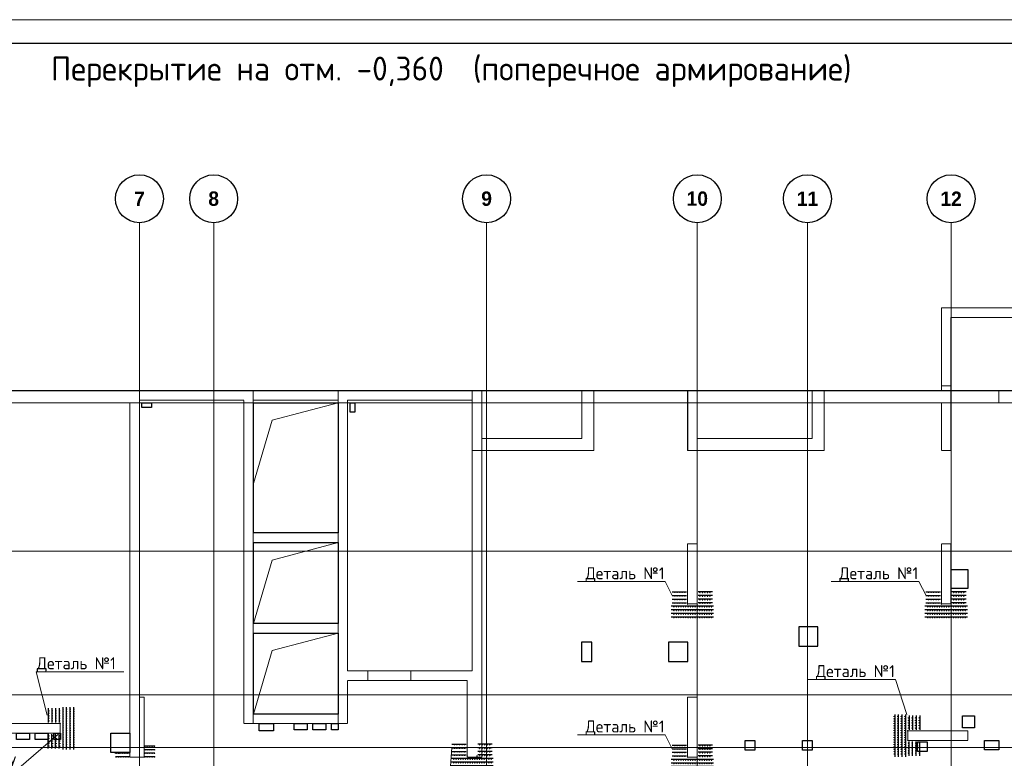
# Model space of a CAD drawing. Header units: millimetres. Extents: x -386473 to 311666, y -59273 to 291770.
# Tile 127 of 132: x 222421 to 242984, y 22524 to 37946. Entities that reach past the tile are written whole.
import ezdxf
from ezdxf import colors
from ezdxf.entities.mleader import LeaderData, LeaderLine
from ezdxf.math import Vec2, Vec3

# ---------------------------------------------------------------- set-up
doc = ezdxf.new("R2010")
doc.units = ezdxf.units.MM
for name, pattern in [('______5', [1100, 800, -100, 100, -100]), ('DASHED', [7, 5, -2, 0]), ('осевая', [50.8, 31.75, -6.35, 6.35, -6.35])]:
    doc.linetypes.add(name, pattern=pattern)
doc.layers.add('Клапаны_для_электрика', color=7, linetype='Continuous', plot=False)
doc.layers.add('Колонна_ бетон', color=7, linetype='Continuous', lineweight=50, true_color=0xb4b496)
for name, color, linetype, lineweight in [('Оси', 40, '______5', 18), ('осн.сетка', 4, 'Continuous', 60), ('Перекрытие ж_бетон', 1, 'Continuous', 30), ('подоснова', 151, 'Continuous', 5), ('размер', 1, 'Continuous', 25), ('РАЗМЕРЫ', 1, 'Continuous', 9), ('ТОНКИЕ', 7, 'Continuous', 9), ('Узлы', 7, 'Continuous', 0)]:
    doc.layers.add(name, color=color, linetype=linetype, lineweight=lineweight)
doc.layers.add('ТОЛСТЫЕ_ОСНОВНЫЕ', color=6, linetype='Continuous')
doc.styles.add('Century Gothic', font='GOTHIC.TTF')
doc.styles.add('GOST-2.304_Type-B', font='GOST_Common.ttf')

# ---------------------------------------------------------------- blocks, each defined once
blk = doc.blocks.new('NSY101')
at = {"color": 0, "linetype": 'ByBlock', "lineweight": -2}
blk.add_circle((0, 0), 50, dxfattribs=at)
blk = doc.blocks.new('СЛОЖНЫЙ_ОБЪЕКТ_3')
at = {"layer": 'Оси', "color": 16, "linetype": 'Continuous', "lineweight": 25, "transparency": 33554687, "xscale": 9.999999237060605, "yscale": 9.999999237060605, "zscale": 9.999999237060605}
blk.add_blockref('NSY101', (24563, -989), dxfattribs=at)
at = {"layer": 'Оси', "color": 16, "linetype": 'Continuous', "lineweight": 25, "transparency": 33554687, "insert": (24563, -989), "char_height": 300, "width": 385, "attachment_point": 5, "style": 'Century Gothic'}
blk.add_mtext('\\A1;{\\fCentury Gothic|i0|b1;\\H300.000000;\\W1.000000;\\C16;7}\\P', dxfattribs=at)
blk = doc.blocks.new('СЛОЖНЫЙ_ОБЪЕКТ_4')
at = {"layer": 'Оси', "color": 16, "linetype": 'Continuous', "lineweight": 25, "transparency": 33554687, "xscale": 9.999999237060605, "yscale": 9.999999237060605, "zscale": 9.999999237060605}
blk.add_blockref('NSY101', (26113, -989), dxfattribs=at)
at = {"layer": 'Оси', "color": 16, "linetype": 'Continuous', "lineweight": 25, "transparency": 33554687, "insert": (26113, -989), "char_height": 300, "width": 385, "attachment_point": 5, "style": 'Century Gothic'}
blk.add_mtext('\\A1;{\\fCentury Gothic|i0|b1;\\H300.000000;\\W1.000000;\\C16;8}\\P', dxfattribs=at)
blk = doc.blocks.new('СЛОЖНЫЙ_ОБЪЕКТ_16')
at = {"layer": 'Оси', "color": 16, "linetype": 'Continuous', "lineweight": 25, "transparency": 33554687, "xscale": 9.999999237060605, "yscale": 9.999999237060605, "zscale": 9.999999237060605}
blk.add_blockref('NSY101', (31813, -989), dxfattribs=at)
at = {"layer": 'Оси', "color": 16, "linetype": 'Continuous', "lineweight": 25, "transparency": 33554687, "insert": (31813, -989), "char_height": 300, "width": 385, "attachment_point": 5, "style": 'Century Gothic'}
blk.add_mtext('\\A1;{\\fCentury Gothic|i0|b1;\\H300.000000;\\W1.000000;\\C16;9}\\P', dxfattribs=at)
blk = doc.blocks.new('СЛОЖНЫЙ_ОБЪЕКТ_17')
at = {"layer": 'Оси', "color": 16, "linetype": 'Continuous', "lineweight": 25, "transparency": 33554687, "xscale": 9.999999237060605, "yscale": 9.999999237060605, "zscale": 9.999999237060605}
blk.add_blockref('NSY101', (36213, -989), dxfattribs=at)
at = {"layer": 'Оси', "color": 16, "linetype": 'Continuous', "lineweight": 25, "transparency": 33554687, "insert": (36213, -989), "char_height": 300, "width": 620, "attachment_point": 5, "style": 'Century Gothic'}
blk.add_mtext('\\A1;{\\fCentury Gothic|i0|b1;\\H300.000000;\\W1.000000;\\C16;10}\\P', dxfattribs=at)
blk = doc.blocks.new('СЛОЖНЫЙ_ОБЪЕКТ_18')
at = {"layer": 'Оси', "color": 16, "linetype": 'Continuous', "lineweight": 25, "transparency": 33554687, "xscale": 9.999999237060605, "yscale": 9.999999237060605, "zscale": 9.999999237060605}
blk.add_blockref('NSY101', (38513, -989), dxfattribs=at)
at = {"layer": 'Оси', "color": 16, "linetype": 'Continuous', "lineweight": 25, "transparency": 33554687, "insert": (38513, -989), "char_height": 300, "width": 620, "attachment_point": 5, "style": 'Century Gothic'}
blk.add_mtext('\\A1;{\\fCentury Gothic|i0|b1;\\H300.000000;\\W1.000000;\\C16;11}\\P', dxfattribs=at)
blk = doc.blocks.new('СЛОЖНЫЙ_ОБЪЕКТ_19')
at = {"layer": 'Оси', "color": 16, "linetype": 'Continuous', "lineweight": 25, "transparency": 33554687, "xscale": 9.999999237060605, "yscale": 9.999999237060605, "zscale": 9.999999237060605}
blk.add_blockref('NSY101', (41513, -989), dxfattribs=at)
at = {"layer": 'Оси', "color": 16, "linetype": 'Continuous', "lineweight": 25, "transparency": 33554687, "insert": (41513, -989), "char_height": 300, "width": 620, "attachment_point": 5, "style": 'Century Gothic'}
blk.add_mtext('\\A1;{\\fCentury Gothic|i0|b1;\\H300.000000;\\W1.000000;\\C16;12}\\P', dxfattribs=at)
blk = doc.blocks.new('оси2')
at = {"layer": 'Оси', "color": 16, "linetype": 'осевая', "lineweight": 0, "ltscale": 0.25, "transparency": 33554687}
for p, q in [((1003495.5, 5465.4), (1003495.5, -20739.3)), ((1005045.5, 5465.4), (1005045.5, -20739.3)), ((1010745.5, 5465.4), (1010745.5, -20739.3)), ((1015145.5, 5465.4), (1015145.5, -20739.3)), ((1017445.5, 5465.4), (1017445.5, -20739.3)), ((1020445.5, 5465.4), (1020445.5, -20739.3)), ((979200, 1707.1), (1032582.1, 1707.1)), ((979200, -1392.9), (1032582.1, -1392.9)), ((979200, -4392.9), (1032582.1, -4392.9)), ((979200, -5492.9), (1032582.1, -5492.9))]:
    blk.add_line(p, q, dxfattribs=at)
at = {"layer": 'Оси', "color": 16, "linetype": 'Continuous', "lineweight": 25, "transparency": 33554687}
for name in ['СЛОЖНЫЙ_ОБЪЕКТ_3', 'СЛОЖНЫЙ_ОБЪЕКТ_4', 'СЛОЖНЫЙ_ОБЪЕКТ_16', 'СЛОЖНЫЙ_ОБЪЕКТ_17', 'СЛОЖНЫЙ_ОБЪЕКТ_18', 'СЛОЖНЫЙ_ОБЪЕКТ_19']:
    blk.add_blockref(name, (978932, 6954.9), dxfattribs=at)
blk = doc.blocks.new('стены подвала')
at = {"layer": 'Колонна_ бетон', "color": 252, "linetype": 'DASHED', "lineweight": 0, "ltscale": 0.3, "true_color": 0x939598, "transparency": 33554687}
for p, q in [((-161297, -8295, 160), (-161297, -8295, 160)), ((-161297, -8295, 160), (-161297, -10025, 160)), ((-154597, -8295, 160), (-161297, -8295, 160)), ((-161097, -8495, 160), (-161097, -8495, 160)), ((-161097, -8495, 160), (-154797, -8495, 160)), ((-161097, -11275, 160), (-161097, -8495, 160)), ((-150847, -10025, 160), (-198397, -10025, 160)), ((-175667, -10025, 160), (-175667, -16975, 160)), ((-175667, -10025, 160), (-175667, -10025, 160)), ((-173897, -10025, 160), (-173897, -16975, 160)), ((-173897, -10025, 160), (-173897, -10025, 160)), ((-171097, -10025, 160), (-171097, -15875, 160)), ((-171097, -10025, 160), (-171097, -10025, 160)), ((-168557, -10025, 160), (-168557, -10025, 160)), ((-168557, -10025, 160), (-168557, -10275, 160)), ((-166597, -10025, 160), (-166597, -11275, 160)), ((-166597, -10025, 160), (-166597, -10025, 160)), ((-163747, -10275, 160), (-163747, -10025, 160)), ((-163747, -10025, 160), (-163747, -10025, 160)), ((-161297, -9925, 160), (-161297, -9925, 160)), ((-161297, -9925, 160), (-161097, -9925, 160)), ((-161297, -10025, 160), (-161297, -10025, 160)), ((-161097, -9925, 160), (-161097, -9925, 160)), ((-161097, -10025, 160), (-161097, -10025, 160)), ((-160097, -10025, 160), (-160097, -10275, 160)), ((-160097, -10025, 160), (-160097, -10025, 160)), ((-178247, -10275, 160), (-184547, -10275, 160)), ((-178247, -10275, 160), (-178247, -10275, 160)), ((-178247, -10275, 160), (-178247, -17675, 160)), ((-178047, -10225, 160), (-178047, -16425, 160)), ((-178047, -10225, 160), (-178047, -10225, 160)), ((-178047, -10225, 160), (-175867, -10225, 160)), ((-175867, -16975, 160), (-175867, -10225, 160)), ((-175867, -10225, 160), (-175867, -10225, 160)), ((-175667, -10225, 160), (-175667, -10225, 160)), ((-173897, -10225, 160), (-175667, -10225, 160)), ((-173897, -10225, 160), (-173897, -10225, 160)), ((-173697, -10225, 160), (-171097, -10225, 160)), ((-173697, -10225, 160), (-173697, -10225, 160)), ((-173697, -10225, 160), (-173697, -15875, 160)), ((-171097, -10225, 160), (-171097, -10225, 160)), ((-170897, -10275, 160), (-170897, -10275, 160)), ((-170897, -17675, 160), (-170897, -10275, 160)), ((-170897, -10275, 160), (-166597, -10275, 160)), ((-168557, -10275, 160), (-168557, -10275, 160)), ((-166597, -10275, 160), (-166597, -10275, 160)), ((-166397, -10275, 160), (-166397, -10275, 160)), ((-166397, -11275, 160), (-166397, -10275, 160)), ((-161297, -10275, 160), (-166397, -10275, 160)), ((-163747, -10275, 160), (-163747, -10275, 160)), ((-161297, -11275, 160), (-161297, -10275, 160)), ((-161297, -10275, 160), (-161297, -10275, 160)), ((-151097, -10275, 160), (-161097, -10275, 160)), ((-161097, -10275, 160), (-161097, -10275, 160)), ((-160097, -10275, 160), (-160097, -10275, 160)), ((-171097, -11275, 160), (-171097, -11275, 160)), ((-170897, -11275, 160), (-171097, -11275, 160)), ((-170897, -11275, 160), (-170897, -11275, 160)), ((-166597, -11275, 160), (-166597, -11275, 160)), ((-166397, -11275, 160), (-166597, -11275, 160)), ((-166397, -11275, 160), (-166397, -11275, 160)), ((-161297, -11275, 160), (-161297, -11275, 160)), ((-161297, -11275, 160), (-161097, -11275, 160)), ((-161097, -11275, 160), (-161097, -11275, 160)), ((-175667, -12995, 160), (-175667, -12995, 160)), ((-173897, -12995, 160), (-175667, -12995, 160)), ((-173897, -12995, 160), (-173897, -12995, 160)), ((-173897, -13195, 160), (-175667, -13195, 160)), ((-175667, -13195, 160), (-175667, -13195, 160)), ((-173897, -13195, 160), (-173897, -13195, 160)), ((-166397, -13225, 160), (-166597, -13225, 160)), ((-166597, -13225, 160), (-166597, -13225, 160)), ((-166597, -14475, 160), (-166597, -13225, 160)), ((-166397, -13225, 160), (-166397, -13225, 160)), ((-166397, -13225, 160), (-166397, -14475, 160)), ((-161297, -13225, 160), (-161297, -13225, 160)), ((-161297, -13225, 160), (-161097, -13225, 160)), ((-161297, -13225, 160), (-161297, -14475, 160)), ((-161097, -13225, 160), (-161097, -13225, 160)), ((-161097, -14475, 160), (-161097, -13225, 160)), ((-166597, -14475, 160), (-166397, -14475, 160)), ((-166597, -14475, 160), (-166597, -14475, 160)), ((-166397, -14475, 160), (-166397, -14475, 160)), ((-161097, -14475, 160), (-161297, -14475, 160)), ((-161297, -14475, 160), (-161297, -14475, 160)), ((-161097, -14475, 160), (-161097, -14475, 160)), ((-175667, -14885, 160), (-173897, -14885, 160)), ((-175667, -14885, 160), (-175667, -14885, 160)), ((-173897, -14885, 160), (-173897, -14885, 160)), ((-175667, -15085, 160), (-175667, -15085, 160)), ((-175667, -15085, 160), (-173897, -15085, 160)), ((-173897, -15085, 160), (-173897, -15085, 160)), ((-171097, -15875, 160), (-173697, -15875, 160)), ((-173697, -15875, 160), (-173697, -15875, 160)), ((-173277, -15875, 160), (-173277, -15875, 160)), ((-173277, -16075, 160), (-173277, -15875, 160)), ((-172377, -16075, 160), (-172377, -15875, 160)), ((-172377, -15875, 160), (-172377, -15875, 160)), ((-171097, -15875, 160), (-171097, -15875, 160)), ((-173697, -16075, 160), (-173697, -16075, 160)), ((-171197, -16075, 160), (-173697, -16075, 160)), ((-173697, -16075, 160), (-173697, -16975, 160)), ((-173277, -16075, 160), (-173277, -16075, 160)), ((-172377, -16075, 160), (-172377, -16075, 160)), ((-171197, -16075, 160), (-171197, -16075, 160)), ((-171197, -17675, 160), (-171197, -16075, 160)), ((-178047, -16425, 160), (-177947, -16425, 160)), ((-178047, -16425, 160), (-178047, -16425, 160)), ((-177947, -16425, 160), (-177947, -16425, 160)), ((-177947, -17675, 160), (-177947, -16425, 160)), ((-166597, -16425, 160), (-166597, -16425, 160)), ((-166397, -16425, 160), (-166597, -16425, 160)), ((-166597, -17675, 160), (-166597, -16425, 160)), ((-166397, -16425, 160), (-166397, -16425, 160)), ((-166397, -16425, 160), (-166397, -17675, 160)), ((-175667, -16775, 160), (-175667, -16775, 160)), ((-173897, -16775, 160), (-175667, -16775, 160)), ((-173897, -16775, 160), (-173897, -16775, 160)), ((-179697, -16975, 160), (-180947, -16975, 160)), ((-179697, -16975, 160), (-179697, -16975, 160)), ((-179697, -17175, 160), (-179697, -16975, 160)), ((-175867, -16975, 160), (-175867, -16975, 160)), ((-175867, -16975, 160), (-173697, -16975, 160)), ((-175667, -16975, 160), (-175667, -16975, 160)), ((-173897, -16975, 160), (-173897, -16975, 160)), ((-173697, -16975, 160), (-173697, -16975, 160)), ((-180947, -17175, 160), (-179697, -17175, 160)), ((-179697, -17175, 160), (-179697, -17175, 160)), ((-161997, -17325, 160), (-161997, -17125, 160)), ((-161997, -17125, 160), (-161997, -17125, 160)), ((-160747, -17125, 160), (-161997, -17125, 160)), ((-160747, -17125, 160), (-160747, -17125, 160)), ((-160747, -17125, 160), (-160747, -17325, 160)), ((-161997, -17325, 160), (-161997, -17325, 160)), ((-160747, -17325, 160), (-161997, -17325, 160)), ((-160747, -17325, 160), (-160747, -17325, 160)), ((-178247, -17675, 160), (-178247, -17675, 160)), ((-178247, -17675, 160), (-177947, -17675, 160)), ((-177947, -17675, 160), (-177947, -17675, 160)), ((-171197, -17675, 160), (-171197, -17675, 160)), ((-170897, -17675, 160), (-171197, -17675, 160)), ((-170897, -17675, 160), (-170897, -17675, 160)), ((-166597, -17675, 160), (-166597, -17675, 160)), ((-166397, -17675, 160), (-166597, -17675, 160)), ((-166397, -17675, 160), (-166397, -17675, 160))]:
    blk.add_line(p, q, dxfattribs=at)
blk = doc.blocks.new('отверстия')
at = {"layer": 'Клапаны_для_электрика', "color": 2, "lineweight": 30}
for points in [[(-172747, 91392), (-172547, 91392), (-172547, 91292), (-172747, 91292)], [(-168397, 91392), (-168297, 91392), (-168297, 91192), (-168397, 91192)]]:
    blk.add_lwpolyline(points, close=True, dxfattribs=at)
at = {"layer": 'Перекрытие ж_бетон', "lineweight": 30}
for points in [[(-155497, 87910), (-155497, 87510), (-155847, 87510), (-155847, 87910)], [(-159027, 86710), (-159027, 86310), (-158627, 86310), (-158627, 86710)], [(-163347, 86390), (-163567, 86390), (-163567, 85990), (-163347, 85990)], [(-161747, 86390), (-161747, 85990), (-161347, 85990), (-161347, 86390)], [(-155607, 84852), (-155357, 84852), (-155357, 84602), (-155607, 84602)], [(-155607, 84852), (-155357, 84852), (-155357, 84602), (-155607, 84602)], [(-154847, 84142), (-155147, 84142), (-155147, 84342), (-154847, 84342)]]:
    blk.add_lwpolyline(points, close=True, dxfattribs=at)
for points, elevation in [([(-170297, 84692), (-169997, 84692), (-169997, 84542), (-170297, 84542)], 360), ([(-169567, 84692), (-169297, 84692), (-169297, 84562), (-169567, 84562)], 360), ([(-169177, 84692), (-168907, 84692), (-168907, 84562), (-169177, 84562)], 360), ([(-168787, 84692), (-168647, 84692), (-168647, 84562), (-168787, 84562)], 360), ([(-175367, 84492), (-175097, 84492), (-175097, 84362), (-175367, 84362)], 360), ([(-174977, 84492), (-174707, 84492), (-174707, 84362), (-174977, 84362)], 360), ([(-174587, 84492), (-174447, 84492), (-174447, 84362), (-174587, 84362)], 360), ([(-173397, 84090), (-173397, 84490), (-172997, 84490), (-172997, 84090)], 4500)]:
    blk.add_lwpolyline(points, close=True, dxfattribs=dict(at, elevation=elevation))
at = {"layer": 'Перекрытие ж_бетон', "lineweight": 30, "ltscale": 100}
for points in [[(-159947, 84140), (-160147, 84140), (-160147, 84340), (-159947, 84340)], [(-156347, 84310), (-156347, 84110), (-156547, 84110), (-156547, 84310)]]:
    blk.add_lwpolyline(points, close=True, dxfattribs=at)
at = {"layer": 'Перекрытие ж_бетон', "lineweight": 30, "ltscale": 100, "elevation": 4500}
blk.add_lwpolyline([(-158747, 84140), (-158947, 84140), (-158947, 84340), (-158747, 84340)], close=True, dxfattribs=at)
blk = doc.blocks.new('кр1')
at = {"layer": 'осн.сетка', "color": 3, "lineweight": 25, "ltscale": 100}
blk.add_lwpolyline([(706362, 64836), (707628, 64836)], dxfattribs=at)
at = {"layer": 'размер', "lineweight": 25, "ltscale": 2}
for centre in [(706424, 64825), (706494, 64825), (706564, 64825), (706634, 64825), (706704, 64825), (706774, 64825), (706844, 64825), (706914, 64825), (706984, 64825), (707054, 64825), (707124, 64825), (707194, 64825), (707264, 64825), (707334, 64825), (707404, 64825), (707474, 64825), (707544, 64825)]:
    blk.add_circle(centre, 9, dxfattribs=at)
blk = doc.blocks.new('КР3')
at = {"layer": 'осн.сетка', "color": 3, "lineweight": 25, "ltscale": 100}
blk.add_lwpolyline([(201777, 10163), (202177, 10163)], dxfattribs=at)
at = {"layer": 'размер', "lineweight": 25, "ltscale": 2}
for centre in [(201847, 10152), (201917, 10152), (201987, 10152), (202057, 10152), (202127, 10152)]:
    blk.add_circle(centre, 9, dxfattribs=at)
blk = doc.blocks.new('деталь1')
at = {"layer": 'РАЗМЕРЫ', "color": 0, "xscale": 2.8, "yscale": 2.8, "zscale": 2.8, "rotation": 270}
for p in [(87255, 2000604), (87555, 2000604), (87855, 2000604), (88155, 2000604)]:
    blk.add_blockref('кр1', p, dxfattribs=at)
at = {"layer": 'РАЗМЕРЫ', "color": 1, "yscale": 3, "zscale": 3, "rotation": 270}
for p, xscale in [((239506, 628031), 3), ((239806, 628031), 3), ((240106, 628031), 3), ((240406, 628031), 3), ((239506, -585996), -3), ((239806, -585996), -3), ((240106, -585996), -3), ((240406, -585996), -3)]:
    blk.add_blockref('КР3', p, dxfattribs=dict(at, xscale=xscale))
blk = doc.blocks.new('деталь 1')
at = {"layer": 'DEFPOINTS', "color": 1}
for centre, radius in [((264219, 22163), 17.2), ((264219, 21363), 15.3)]:
    blk.add_circle(centre, radius, dxfattribs=at)
at = {"layer": 'РАЗМЕРЫ', "color": 1}
blk.add_blockref('деталь1', (-5676, 745), dxfattribs=at)
blk = doc.blocks.new('_None')
blk = doc.blocks.new('*U44')
at = {"layer": 'ТОЛСТЫЕ_ОСНОВНЫЕ', "color": 6}
blk.add_lwpolyline([(20, 5), (886, 5), (886, 415), (20, 415)], close=True, dxfattribs=at)
at = {"layer": 'ТОНКИЕ'}
blk.add_lwpolyline([(0, 0), (891, 0), (891, 420), (0, 420)], close=True, dxfattribs=at)

msp = doc.modelspace()

# ---------------------------------------------------------------- linework, layer by layer
at = {"color": 3}
for p, q in [((224405.5, 22635.6, 160), (224718.9, 22635.6, 160)), ((225018.9, 22785.6, 160), (225244, 22785.6, 160)), ((225018.9, 22710.6, 160), (225244, 22710.6, 160)), ((225018.9, 22635.6, 160), (225244, 22635.6, 160)), ((224425.8, 22560.6, 160), (224718.9, 22560.6, 160)), ((225018.9, 22560.6, 160), (225244, 22560.6, 160))]:
    msp.add_line(p, q, dxfattribs=at)
at = {"color": 1}
for centre in [(224434.7, 22628.2, 160), (224484.7, 22628.2, 160), (224514.4, 22628.2, 160), (224564.4, 22628.2, 160), (224614.4, 22628.2, 160), (224664.4, 22628.2, 160), (225034.7, 22778.2, 160), (225034.7, 22703.2, 160), (225034.7, 22628.2, 160), (225084.7, 22778.2, 160), (225084.7, 22703.2, 160), (225084.7, 22628.2, 160), (225134.7, 22778.2, 160), (225134.7, 22703.2, 160), (225134.7, 22628.2, 160), (225184.7, 22778.2, 160), (225184.7, 22703.2, 160), (225184.7, 22628.2, 160), (225234.7, 22778.2, 160), (225234.7, 22703.2, 160), (225234.7, 22628.2, 160), (224434.7, 22553.2, 160), (224484.7, 22553.2, 160), (224534.7, 22553.2, 160), (224584.7, 22553.2, 160), (224634.7, 22553.2, 160), (224684.7, 22553.2, 160), (225034.7, 22553.2, 160), (225084.7, 22553.2, 160), (225134.7, 22553.2, 160), (225184.7, 22553.2, 160), (225234.7, 22553.2, 160)]:
    msp.add_circle(centre, 6.26, dxfattribs=at)
at = {"layer": 'Перекрытие ж_бетон', "elevation": 0}
for points in [[(227302.3, 29948.5), (229072.3, 29948.5), (229072.3, 27228.5), (227302.3, 27228.5)], [(227302.3, 27028.5), (229072.3, 27028.5), (229072.3, 25338.5), (227302.3, 25338.5)], [(227302.3, 25138.5), (229072.3, 25138.5), (229072.3, 23448.5), (227302.3, 23448.5)]]:
    msp.add_lwpolyline(points, close=True, dxfattribs=at)
at = {"layer": 'РАЗМЕРЫ', "lineweight": 30}
msp.add_lwpolyline([(204572.3, 30198.5), (204572.3, 16198.5), (204822.3, 16198.5), (204822.3, 13298.5), (208922.3, 13298.5), (208922.3, 13048.5), (245722.3, 13048.5), (245722.3, 13298.5), (252122.3, 13298.5), (252122.3, 30198.5), (204572.3, 30198.5)], dxfattribs=at)
at = {"layer": 'РАЗМЕРЫ'}
for points in [[(234412.3, 30198.5), (234412.3, 28948.5), (231872.3, 28948.5), (231872.3, 30198.5)], [(232072.3, 30198.5), (232072.3, 29198.5), (234162.3, 29198.5), (234162.3, 30198.5)], [(239222.3, 30198.5), (239222.3, 28948.5), (236372.3, 28948.5), (236372.3, 30198.5)], [(236572.3, 30198.5), (236572.3, 29198.5), (238972.3, 29198.5), (238972.3, 30198.5)]]:
    msp.add_lwpolyline(points, dxfattribs=at)
at = {"layer": 'РАЗМЕРЫ', "lineweight": 0}
msp.add_lwpolyline([(227302.3, 28258.5), (227690.9, 29582.7), (229072.3, 29948.5)], dxfattribs=at)
at = {"layer": 'РАЗМЕРЫ', "lineweight": 0, "elevation": 0}
for points in [[(227302.3, 25338.5), (227690.9, 26662.7), (229072.3, 27028.5)], [(227302.3, 23448.5), (227690.9, 24772.7), (229072.3, 25138.5)]]:
    msp.add_lwpolyline(points, dxfattribs=at)

# ---------------------------------------------------------------- block references
at = {"xscale": 100, "yscale": 100, "zscale": 100}
msp.add_blockref('*U44', (196606.3, -4054.4), dxfattribs=at)
at = {"layer": 'РАЗМЕРЫ'}
for name, p in [('оси2', (-778573.2, 28241.3)), ('стены подвала', (402966.3, 40223.9))]:
    msp.add_blockref(name, p, dxfattribs=at)
at = {"layer": 'РАЗМЕРЫ', "color": 6}
msp.add_blockref('отверстия', (397719.2, -61443.9, 160), dxfattribs=at)
at = {"layer": 'РАЗМЕРЫ', "color": 1, "xscale": -0.25, "yscale": 0.25, "zscale": 0.25, "rotation": 270}
for p in [(231028.2, -40306.2), (236328.2, -40306.2), (226428.2, -43485.1, 160), (231028.2, -43504.6)]:
    msp.add_blockref('деталь 1', p, dxfattribs=at)
at = {"layer": 'РАЗМЕРЫ', "color": 1, "yscale": 0.25, "zscale": 0.25}
for p, xscale in [((289323.5, 17707.8, 160), -0.25), ((174914.2, 17557.8), 0.25)]:
    msp.add_blockref('деталь 1', p, dxfattribs=dict(at, xscale=xscale))

# ---------------------------------------------------------------- texts
at = {"layer": 'Узлы', "color": 80, "linetype": 'Continuous', "lineweight": 0, "style": 'GOST-2.304_Type-B'}
msp.add_text('Перекрытие на отм. -0,360  (поперечное армирование)', height=500, dxfattribs=at).set_placement((223073.8, 36674.9))
msp.add_text('Перекрытие на отм. -0,360  (поперечное армирование)', height=500, dxfattribs=at).set_placement((223073.8, 36674.9))

# ---------------------------------------------------------------- leaders
at = {"layer": 'подоснова', "color": 2, "ltscale": 0.3}
ml = msp.add_multileader_mtext('Standard', dxfattribs=at)
ml.set_content('Деталь №1', color=2, style='GOST-2.304_Type-B')
ml.set_leader_properties(color=256, linetype='ByLayer', lineweight=15)
ml.set_arrow_properties(name='NONE')
ml.build(insert=Vec2(0, 0))
ml.multileader.update_dxf_attribs({"text_left_attachment_type": 6, "text_right_attachment_type": 6, "dogleg_length": 0.1, "arrow_head_size": 18})
ctx = ml.context
ctx.base_point, ctx.char_height, ctx.arrow_head_size, ctx.landing_gap_size, ctx.plane_origin = Vec3(234224.2, 26212.7), 250, 18, 20, Vec3(231215.7, 36753.2)
ctx.left_attachment, ctx.right_attachment, ctx.text_align_type = 6, 6, 1
notes = []
notes.append((ctx, [(1, (1, 1, 0), (235899.9, 26212.7), (-1, 0), 0.1, [(0, [(236048.5, 25923.5)], 0, [])])]))
ctx.mtext.insert, ctx.mtext.alignment, ctx.mtext.flow_direction = Vec3(235062, 26512.7), 2, 5
ml = msp.add_multileader_mtext('Standard', dxfattribs=at)
ml.set_content('Деталь №1', color=2, style='GOST-2.304_Type-B')
ml.set_leader_properties(color=256, linetype='ByLayer', lineweight=15)
ml.set_arrow_properties(name='NONE')
ml.build(insert=Vec2(0, 0))
ml.multileader.update_dxf_attribs({"text_left_attachment_type": 6, "text_right_attachment_type": 6, "dogleg_length": 0.1, "arrow_head_size": 18})
ctx = ml.context
ctx.base_point, ctx.char_height, ctx.arrow_head_size, ctx.landing_gap_size, ctx.plane_origin = Vec3(239524.2, 26212.7), 250, 18, 20, Vec3(236515.7, 36753.2)
ctx.left_attachment, ctx.right_attachment, ctx.text_align_type = 6, 6, 1
notes.append((ctx, [(1, (1, 1, 0), (241199.9, 26212.7), (-1, 0), 0.1, [(0, [(241348.5, 25923.5)], 0, [])])]))
ctx.mtext.insert, ctx.mtext.alignment, ctx.mtext.flow_direction = Vec3(240362, 26512.7), 2, 5
ml = msp.add_multileader_mtext('Standard', dxfattribs=at)
ml.set_content('Деталь №1', color=2, style='GOST-2.304_Type-B')
ml.set_leader_properties(color=256, linetype='ByLayer', lineweight=15)
ml.set_arrow_properties(name='NONE')
ml.build(insert=Vec2(0, 0))
ml.multileader.update_dxf_attribs({"text_left_attachment_type": 6, "text_right_attachment_type": 6, "dogleg_length": 0.1, "arrow_head_size": 18})
ctx = ml.context
ctx.base_point, ctx.char_height, ctx.arrow_head_size, ctx.landing_gap_size, ctx.plane_origin = Vec3(222765, 24332.4, 160), 250, 18, 20, Vec3(217915.7, 34253.2, 160)
ctx.left_attachment, ctx.right_attachment, ctx.text_align_type = 6, 6, 1
notes.append((ctx, [(0, (1, 1, 0), (222764.9, 24332.4, 160), (1, 0), 0.1, [(0, [(222991.9, 23423.5, 160)], 0, [])])]))
ctx.mtext.insert, ctx.mtext.alignment, ctx.mtext.flow_direction = Vec3(223602.8, 24632.4, 160), 2, 5
ml = msp.add_multileader_mtext('Standard', dxfattribs=at)
ml.set_content('Деталь №1', color=2, style='GOST-2.304_Type-B')
ml.set_leader_properties(color=256, linetype='ByLayer', lineweight=15)
ml.set_arrow_properties(name='NONE')
ml.build(insert=Vec2(0, 0))
ml.multileader.update_dxf_attribs({"text_left_attachment_type": 6, "text_right_attachment_type": 6, "dogleg_length": 0.1, "arrow_head_size": 18})
ctx = ml.context
ctx.base_point, ctx.char_height, ctx.arrow_head_size, ctx.landing_gap_size, ctx.plane_origin = Vec3(239035.2, 24169.7), 250, 18, 20, Vec3(236026.6, 34710.3)
ctx.left_attachment, ctx.right_attachment, ctx.text_align_type = 6, 6, 1
notes.append((ctx, [(1, (1, 1, 0), (240710.9, 24169.7), (-1, 0), 0.1, [(0, [(240949.7, 23439.8)], 0, [])])]))
ctx.mtext.insert, ctx.mtext.alignment, ctx.mtext.flow_direction = Vec3(239873, 24469.7), 2, 5
ml = msp.add_multileader_mtext('Standard', dxfattribs=at)
ml.set_content('Деталь №1', color=2, style='GOST-2.304_Type-B')
ml.set_leader_properties(color=256, linetype='ByLayer', lineweight=15)
ml.set_arrow_properties(name='NONE')
ml.build(insert=Vec2(0, 0))
ml.multileader.update_dxf_attribs({"text_left_attachment_type": 6, "text_right_attachment_type": 6, "dogleg_length": 0.1, "arrow_head_size": 18})
ctx = ml.context
ctx.base_point, ctx.char_height, ctx.arrow_head_size, ctx.landing_gap_size, ctx.plane_origin = Vec3(234224.2, 23014.2), 250, 18, 20, Vec3(231215.7, 33554.8)
ctx.left_attachment, ctx.right_attachment, ctx.text_align_type = 6, 6, 1
notes.append((ctx, [(1, (1, 1, 0), (235899.9, 23014.2), (-1, 0), 0.1, [(0, [(236048.5, 22725)], 0, [])])]))
ctx.mtext.insert, ctx.mtext.alignment, ctx.mtext.flow_direction = Vec3(235062, 23314.2), 2, 5
ml = msp.add_multileader_mtext('Standard', dxfattribs=at)
ml.set_content('Вырезать по месту', color=2, style='GOST-2.304_Type-B')
ml.set_leader_properties(color=256, linetype='ByLayer', lineweight=15)
ml.set_arrow_properties(name='NONE')
ml.build(insert=Vec2(0, 0))
ml.multileader.update_dxf_attribs({"text_left_attachment_type": 6, "text_right_attachment_type": 6, "dogleg_length": 0.1, "arrow_head_size": 18})
ctx = ml.context
ctx.base_point, ctx.char_height, ctx.arrow_head_size, ctx.landing_gap_size, ctx.plane_origin = Vec3(219457.1, 22315.7, -4500), 250, 18, 20, Vec3(221861.5, 33671.2, -4500)
ctx.left_attachment, ctx.right_attachment, ctx.text_align_type = 6, 6, 1
notes.append((ctx, [(1, (1, 1, 0), (222405.9, 22315.7, -4500), (-1, 0), 0.1, [(0, [(223217.4, 23020.6, -4500)], 0, [])])]))
ctx.mtext.insert, ctx.mtext.alignment, ctx.mtext.flow_direction = Vec3(220931.4, 22640.7, -4500), 2, 5
ml = msp.add_multileader_mtext('Standard', dxfattribs=at)
ml.set_content('Деталь №1', color=2, style='GOST-2.304_Type-B')
ml.set_leader_properties(color=256, linetype='ByLayer', lineweight=15)
ml.set_arrow_properties(name='NONE')
ml.build(insert=Vec2(0, 0))
ml.multileader.update_dxf_attribs({"text_left_attachment_type": 6, "text_right_attachment_type": 6, "dogleg_length": 0.1, "arrow_head_size": 18})
ctx = ml.context
ctx.base_point, ctx.char_height, ctx.arrow_head_size, ctx.landing_gap_size, ctx.plane_origin = Vec3(229675.9, 21488.9, 160), 250, 18, 20, Vec3(226615.7, 33574.3, 160)
ctx.left_attachment, ctx.right_attachment, ctx.text_align_type = 6, 6, 1
notes.append((ctx, [(1, (1, 1, 0), (231351.6, 21488.9, 160), (-1, 0), 0.1, [(0, [(231448.5, 22744.5, 160)], 0, [])])]))
ctx.mtext.insert, ctx.mtext.alignment, ctx.mtext.flow_direction = Vec3(230513.7, 21788.9, 160), 2, 5
for ctx, leaders in notes:
    for number, flags, end, landing, length, lines in leaders:
        leader = LeaderData()
        leader.index, (leader.has_last_leader_line, leader.has_dogleg_vector, leader.attachment_direction) = number, flags
        leader.last_leader_point, leader.dogleg_vector, leader.dogleg_length = Vec3(end), Vec3(landing), length
        for number, points, colour, breaks in lines:
            line = LeaderLine()
            line.index, line.vertices, line.color, line.breaks = number, Vec3.list(points), colors.encode_raw_color(colour), breaks
            leader.lines.append(line)
        ctx.leaders.append(leader)

doc.saveas('drawing.dxf')
